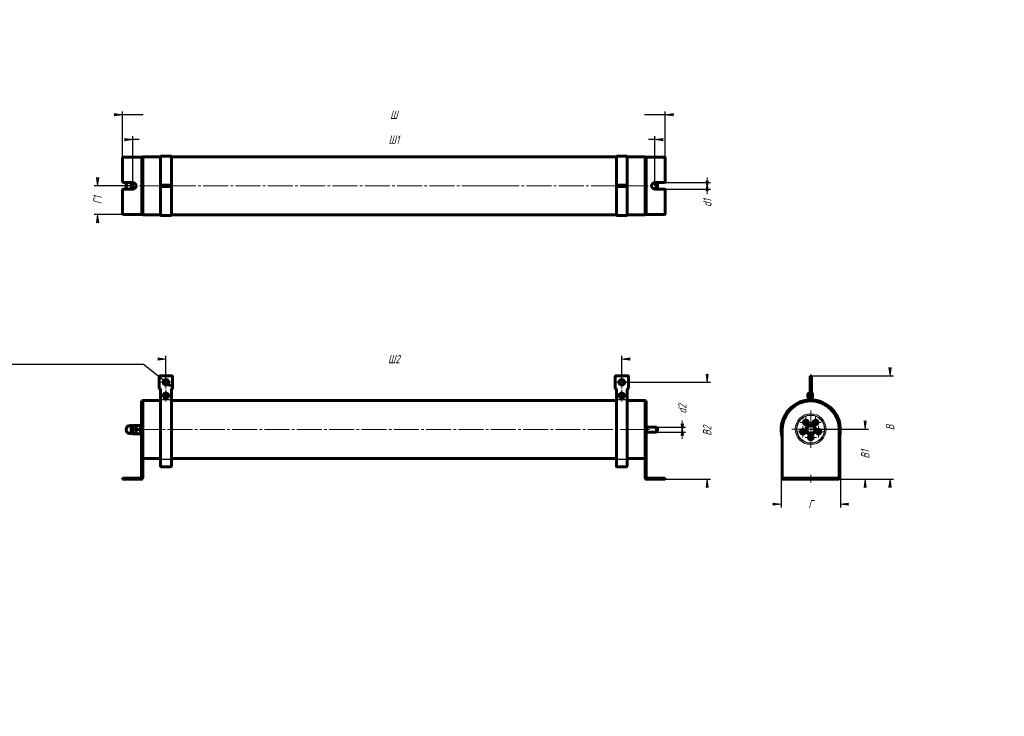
# Model space of a CAD drawing. Header units: millimetres. Extents: x 0 to 594, y 0 to 420.
import ezdxf

# ---------------------------------------------------------------- set-up
doc = ezdxf.new("R2010")
doc.units = ezdxf.units.MM
for name, pattern in [('K5LT_AXLED', [19.5, 15, -1.5, 1.5, -1.5]), ('K5LT_BASIC', [0]), ('K5LT_THIN', [0])]:
    doc.linetypes.add(name, pattern=pattern)
doc.layers.add('Системный слой', color=7, linetype='Continuous')
doc.styles.add('KDIMTEXTSTYLE', font='GOST_AU.SHX', dxfattribs={"width": 0.96, "oblique": 15, "height": 5})
doc.dimstyles.new('KDIMSTYLE (0.50)', dxfattribs={"dimtxt": 5, "dimasz": 1, "dimexe": 2, "dimexo": 0, "dimgap": 1, "dimtad": 1, "dimlfac": 2, "dimtxsty": 'KDIMTEXTSTYLE', "dimsah": 1, "dimcen": 0, "dimdle": 1, "dimadec": 0, "dimazin": 0, "dimtfac": 0.667, "dimtmove": 0, "dimatfit": 3, "dimfxl": 1, "dimtvp": 1, "dimtolj": 1, "dimtzin": 0, "dimarcsym": 0})

# ---------------------------------------------------------------- blocks, each defined once
blk = doc.blocks.new('U0')
at = {"layer": 'Системный слой', "color": 150, "linetype": 'K5LT_BASIC', "lineweight": 60, "true_color": 0x0080ff}
for p, q in [((67.74172010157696, 172.8744040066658), (67.74172010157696, 175.2494040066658)), ((67.74172010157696, 170.4994040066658), (67.74172010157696, 172.8744040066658))]:
    blk.add_line(p, q, dxfattribs=at)
blk = doc.blocks.new('U1')
at = {"layer": 'Системный слой', "color": 7, "linetype": 'K5LT_THIN', "lineweight": 18}
for p, q in [((66.61672010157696, 172.8744040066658), (66.61672010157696, 175.2494040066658)), ((66.61672010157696, 170.4994040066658), (66.61672010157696, 172.8744040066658))]:
    blk.add_line(p, q, dxfattribs=at)
blk = doc.blocks.new('U2')
at = {"layer": 'Системный слой', "color": 150, "linetype": 'K5LT_BASIC', "lineweight": 60, "true_color": 0x0080ff}
for p, q in [((377.241720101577, 172.8744040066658), (377.241720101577, 190.3744040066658)), ((377.241720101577, 169.9269474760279), (377.241720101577, 172.8744040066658))]:
    blk.add_line(p, q, dxfattribs=at)
blk = doc.blocks.new('U3')
at = {"layer": 'Системный слой', "color": 150, "linetype": 'K5LT_BASIC', "lineweight": 60, "true_color": 0x0080ff}
for p, q in [((84.99172010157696, 155.3744040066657), (74.24172010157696, 155.3744040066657)), ((359.991720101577, 155.3744040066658), (91.49172010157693, 155.3744040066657)), ((377.241720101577, 155.3744040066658), (366.491720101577, 155.3744040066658))]:
    blk.add_line(p, q, dxfattribs=at)
blk = doc.blocks.new('U4')
at = {"layer": 'Системный слой', "color": 150, "linetype": 'K5LT_BASIC', "lineweight": 60, "true_color": 0x0080ff}
for p, q in [((84.99172010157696, 190.3744040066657), (74.24172010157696, 190.3744040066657)), ((359.991720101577, 190.3744040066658), (91.49172010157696, 190.3744040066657)), ((377.241720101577, 190.3744040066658), (366.491720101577, 190.3744040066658))]:
    blk.add_line(p, q, dxfattribs=at)
blk = doc.blocks.new('U5')
at = {"layer": 'Системный слой', "color": 150, "linetype": 'K5LT_BASIC', "lineweight": 60, "true_color": 0x0080ff}
for p, q in [((74.24172010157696, 172.8744040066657), (74.24172010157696, 190.3744040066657)), ((74.24172010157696, 169.9269474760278), (74.24172010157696, 172.8744040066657))]:
    blk.add_line(p, q, dxfattribs=at)
blk = doc.blocks.new('KDIMARROW_02')
at = {"layer": 'Системный слой'}
blk.add_hatch(color=0, dxfattribs=at).paths.add_polyline_path([(4.5, -5.51091059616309e-16), (5, 0.6582624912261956), (0, 0), (5, -0.658262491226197)])
at = {"layer": 'Системный слой', "color": 0, "linetype": 'K5LT_THIN', "lineweight": 18}
for p, q in [((0, 0), (-1, 0)), ((5, 0.6582624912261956), (0, 0)), ((0, 0), (5, -0.658262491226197)), ((0, 0), (7, -8.572527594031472e-16)), ((4.5, -5.51091059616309e-16), (5, 0.6582624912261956)), ((5, -0.658262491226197), (4.5, -5.51091059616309e-16))]:
    blk.add_line(p, q, dxfattribs=at)
blk = doc.blocks.new('KDIMARROW_01')
at = {"layer": 'Системный слой'}
blk.add_hatch(color=0, dxfattribs=at).paths.add_polyline_path([(0, 0), (-5, 0.658262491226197), (-4.5, 5.51091059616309e-16), (-5, -0.6582624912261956)])
at = {"layer": 'Системный слой', "color": 0, "linetype": 'K5LT_THIN', "lineweight": 18}
for p, q in [((-4.5, 5.51091059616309e-16), (-5, 0.658262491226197)), ((-5, 0.658262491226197), (0, 0)), ((0, 0), (-5, -0.6582624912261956)), ((-5, -0.6582624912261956), (-4.5, 5.51091059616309e-16)), ((0, 0), (-1, 0))]:
    blk.add_line(p, q, dxfattribs=at)
blk = doc.blocks.new('U6')
at = {"layer": 'Системный слой', "color": 30, "linetype": 'K5LT_AXLED', "lineweight": 18, "true_color": 0xff8000}
for q in [(88.24172010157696, 205.0744040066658), (84.54172010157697, 201.3744040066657), (91.94172010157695, 201.3744040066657), (88.24172010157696, 197.6744040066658)]:
    blk.add_line((88.24172010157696, 201.3744040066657), q, dxfattribs=at)
blk = doc.blocks.new('U7')
at = {"layer": 'Системный слой', "color": 30, "linetype": 'K5LT_AXLED', "lineweight": 18, "true_color": 0xff8000}
for q in [(363.2417201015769, 205.0744040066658), (359.5417201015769, 201.3744040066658), (366.9417201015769, 201.3744040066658), (363.2417201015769, 197.6744040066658)]:
    blk.add_line((363.2417201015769, 201.3744040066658), q, dxfattribs=at)
blk = doc.blocks.new('U8')
at = {"layer": 'Системный слой', "color": 30, "linetype": 'K5LT_AXLED', "lineweight": 18, "true_color": 0xff8000}
for q in [(88.24172010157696, 196.9164214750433), (84.66672010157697, 193.3414214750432), (91.81672010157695, 193.3414214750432), (88.24172010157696, 189.7664214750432)]:
    blk.add_line((88.24172010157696, 193.3414214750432), q, dxfattribs=at)
blk = doc.blocks.new('U9')
at = {"layer": 'Системный слой', "color": 30, "linetype": 'K5LT_AXLED', "lineweight": 18, "true_color": 0xff8000}
for q in [(363.241720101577, 196.9164214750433), (359.666720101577, 193.3414214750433), (366.8167201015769, 193.3414214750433), (363.241720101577, 189.7664214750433)]:
    blk.add_line((363.241720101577, 193.3414214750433), q, dxfattribs=at)
blk = doc.blocks.new('U10')
at = {"layer": 'Системный слой', "color": 150, "linetype": 'K5LT_BASIC', "lineweight": 60, "true_color": 0x0080ff}
for start, end in [(0, 189.6963210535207), (350.3036789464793, 0)]:
    blk.add_arc((477.214408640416, 172.8744040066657), 17.5, start, end, dxfattribs=at)
blk = doc.blocks.new('U11')
at = {"layer": 'Системный слой', "color": 150, "linetype": 'K5LT_BASIC', "lineweight": 60, "true_color": 0x0080ff}
for p, q in [((478.2394086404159, 193.3414214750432), (478.2394086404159, 194.2664214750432)), ((478.2394086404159, 192.4164214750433), (478.2394086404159, 193.3414214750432))]:
    blk.add_line(p, q, dxfattribs=at)
blk = doc.blocks.new('U12')
at = {"layer": 'Системный слой', "color": 150, "linetype": 'K5LT_BASIC', "lineweight": 60, "true_color": 0x0080ff}
for p, q in [((475.5644086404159, 193.3414214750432), (475.5644086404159, 194.0914214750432)), ((475.5644086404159, 192.5914214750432), (475.5644086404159, 193.3414214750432))]:
    blk.add_line(p, q, dxfattribs=at)
blk = doc.blocks.new('U13')
at = {"layer": 'Системный слой', "color": 150, "linetype": 'K5LT_BASIC', "lineweight": 60, "true_color": 0x0080ff}
for p, q in [((475.5644086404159, 193.176107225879), (475.5644086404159, 194.0359764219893)), ((475.5644086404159, 192.6365376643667), (475.5644086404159, 193.176107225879))]:
    blk.add_line(p, q, dxfattribs=at)
blk = doc.blocks.new('U14')
at = {"layer": 'Системный слой', "color": 30, "linetype": 'K5LT_AXLED', "lineweight": 18, "true_color": 0xff8000}
for q in [(472.4591260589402, 175.004319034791), (469.0341260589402, 171.579319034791), (475.8841260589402, 171.579319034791), (472.4591260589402, 168.154319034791)]:
    blk.add_line((472.4591260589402, 171.579319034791), q, dxfattribs=at)
blk = doc.blocks.new('U15')
at = {"layer": 'Системный слой', "color": 30, "linetype": 'K5LT_AXLED', "lineweight": 18, "true_color": 0xff8000}
for q in [(477.214408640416, 184.4442955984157), (465.894517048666, 173.1244040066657), (488.5343002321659, 173.1244040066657), (477.214408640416, 161.8045124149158)]:
    blk.add_line((477.214408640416, 173.1244040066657), q, dxfattribs=at)
blk = doc.blocks.new('U16')
at = {"layer": 'Системный слой', "color": 30, "linetype": 'K5LT_AXLED', "lineweight": 18, "true_color": 0xff8000}
for q in [(480.1533349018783, 180.5944889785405), (476.7283349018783, 177.1694889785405), (483.5783349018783, 177.1694889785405), (480.1533349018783, 173.7444889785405)]:
    blk.add_line((480.1533349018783, 177.1694889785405), q, dxfattribs=at)
blk = doc.blocks.new('U17')
at = {"layer": 'Системный слой', "color": 30, "linetype": 'K5LT_AXLED', "lineweight": 18, "true_color": 0xff8000}
for q in [(481.9696912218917, 175.004319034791), (478.5446912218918, 171.579319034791), (485.3946912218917, 171.579319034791), (481.9696912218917, 168.154319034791)]:
    blk.add_line((481.9696912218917, 171.579319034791), q, dxfattribs=at)
blk = doc.blocks.new('U18')
at = {"layer": 'Системный слой', "color": 30, "linetype": 'K5LT_AXLED', "lineweight": 18, "true_color": 0xff8000}
for q in [(474.2754823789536, 180.5944889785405), (470.8504823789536, 177.1694889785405), (477.7004823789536, 177.1694889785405), (474.2754823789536, 173.7444889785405)]:
    blk.add_line((474.2754823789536, 177.1694889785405), q, dxfattribs=at)
blk = doc.blocks.new('U19')
at = {"layer": 'Системный слой', "color": 30, "linetype": 'K5LT_AXLED', "lineweight": 18, "true_color": 0xff8000}
for q in [(473.789408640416, 168.1244040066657), (477.214408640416, 171.5494040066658), (480.639408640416, 168.1244040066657), (477.214408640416, 164.6994040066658)]:
    blk.add_line((477.214408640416, 168.1244040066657), q, dxfattribs=at)
blk = doc.blocks.new('U20')
at = {"layer": 'Системный слой', "color": 150, "linetype": 'K5LT_BASIC', "lineweight": 60, "true_color": 0x0080ff}
for p, q in [((67.99962395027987, 321.8167741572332), (68.0435182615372, 321.6289287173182)), ((68.0435182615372, 321.6289287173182), (68.11537985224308, 321.4432325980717)), ((68.11537985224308, 321.4432325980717), (68.2103849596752, 321.2601498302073))]:
    blk.add_line(p, q, dxfattribs=at)
blk = doc.blocks.new('U21')
at = {"layer": 'Системный слой', "color": 150, "linetype": 'K5LT_BASIC', "lineweight": 60, "true_color": 0x0080ff}
for p, q in [((68.04351806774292, 318.0046192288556), (67.99962395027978, 317.8167741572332)), ((68.11538083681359, 318.190312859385), (68.04351806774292, 318.0046192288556)), ((68.2103849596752, 318.3733984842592), (68.11538083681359, 318.190312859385))]:
    blk.add_line(p, q, dxfattribs=at)
blk = doc.blocks.new('U22')
at = {"layer": 'Системный слой', "color": 150, "linetype": 'K5LT_BASIC', "lineweight": 60, "true_color": 0x0080ff}
for p, q in [((69.97743619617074, 320.222778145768), (69.83716661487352, 321.022821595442)), ((69.8371666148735, 318.6107267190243), (69.97743563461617, 319.4107690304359)), ((69.97743563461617, 319.4107690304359), (69.97743619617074, 320.222778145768))]:
    blk.add_line(p, q, dxfattribs=at)
blk = doc.blocks.new('U23')
at = {"layer": 'Системный слой', "color": 150, "linetype": 'K5LT_BASIC', "lineweight": 60, "true_color": 0x0080ff}
for p, q in [((84.99172010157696, 302.3167741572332), (74.24172010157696, 302.3167741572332)), ((359.991720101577, 302.3167741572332), (91.49172010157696, 302.3167741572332)), ((377.241720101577, 302.3167741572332), (366.491720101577, 302.3167741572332))]:
    blk.add_line(p, q, dxfattribs=at)
blk = doc.blocks.new('U24')
at = {"layer": 'Системный слой', "color": 150, "linetype": 'K5LT_BASIC', "lineweight": 60, "true_color": 0x0080ff}
for p, q in [((84.99172010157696, 337.3167741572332), (74.24172010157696, 337.3167741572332)), ((359.991720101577, 337.3167741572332), (91.49172010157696, 337.3167741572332)), ((377.241720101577, 337.3167741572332), (366.491720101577, 337.3167741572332))]:
    blk.add_line(p, q, dxfattribs=at)

msp = doc.modelspace()

# ---------------------------------------------------------------- linework, layer by layer
at = {"layer": 'Системный слой', "color": 150, "linetype": 'K5LT_BASIC', "lineweight": 60, "true_color": 0x0080ff}
for p, q in [((61.99172010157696, 322.3167741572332), (61.99172010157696, 336.5667741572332)), ((62.49172010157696, 337.0667741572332), (72.99172010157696, 337.0667741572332)), ((72.99172010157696, 337.0667741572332), (74.24172010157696, 337.0667741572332)), ((74.24172010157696, 302.3167741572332), (74.24172010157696, 337.3167741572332)), ((74.24172010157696, 337.0667741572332), (74.24172010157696, 302.5667741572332)), ((84.99172010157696, 337.6917741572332), (91.49172010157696, 337.6917741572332)), ((84.99172010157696, 337.6917741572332), (84.99172010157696, 320.433153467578)), ((91.49172010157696, 337.6917741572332), (91.49172010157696, 320.433153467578)), ((359.991720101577, 337.6917741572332), (366.491720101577, 337.6917741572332)), ((359.991720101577, 337.6917741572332), (359.991720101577, 320.433153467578)), ((366.491720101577, 337.6917741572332), (366.491720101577, 320.433153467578)), ((377.241720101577, 302.3167741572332), (377.241720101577, 337.3167741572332)), ((377.241720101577, 337.0667741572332), (378.491720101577, 337.0667741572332)), ((377.241720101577, 302.5667741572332), (377.241720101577, 337.0667741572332)), ((378.491720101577, 337.0667741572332), (388.991720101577, 337.0667741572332)), ((389.491720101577, 336.5667741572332), (389.491720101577, 322.3167741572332)), ((62.49172010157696, 321.8167741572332), (68.24172010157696, 321.8167741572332)), ((67.74172010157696, 317.8167741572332), (67.74172010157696, 321.8167741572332)), ((68.2103849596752, 321.2601498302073), (69.62615741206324, 321.2601498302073)), ((381.9188444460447, 321.3167741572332), (384.241720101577, 321.3167741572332)), ((383.241720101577, 321.8167741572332), (388.991720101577, 321.8167741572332)), ((384.241720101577, 321.3167741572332), (384.241720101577, 318.3167741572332)), ((384.241720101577, 321.3167741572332), (384.741720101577, 320.8167741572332)), ((384.741720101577, 320.8167741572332), (384.741720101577, 318.8167741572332)), ((61.99172010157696, 303.0667741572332), (61.99172010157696, 317.3167741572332)), ((68.24172010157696, 317.8167741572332), (62.49172010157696, 317.8167741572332)), ((68.2103849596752, 318.3733984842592), (69.62615741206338, 318.3733984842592)), ((84.99172010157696, 320.433153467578), (84.99172010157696, 320.1917741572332)), ((84.99172010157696, 319.8167741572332), (84.99172010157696, 320.1917741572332)), ((84.99172010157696, 320.1917741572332), (85.49172010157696, 320.1917741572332)), ((84.99172010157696, 319.8167741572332), (85.49172010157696, 319.8167741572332)), ((84.99172010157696, 319.4417741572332), (84.99172010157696, 319.8167741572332)), ((85.49172010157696, 319.8167741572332), (84.99172010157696, 319.8167741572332)), ((84.99172010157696, 319.4417741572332), (84.99172010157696, 319.2003948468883)), ((85.49172010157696, 319.4417741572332), (84.99172010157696, 319.4417741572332)), ((84.99172010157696, 319.2003948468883), (84.99172010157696, 301.9417741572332)), ((90.99172010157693, 320.1917741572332), (85.49172010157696, 320.1917741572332)), ((85.49172010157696, 319.8167741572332), (90.99172010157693, 319.8167741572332)), ((90.99172010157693, 319.8167741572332), (85.49172010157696, 319.8167741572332)), ((85.49172010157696, 319.4417741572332), (90.99172010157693, 319.4417741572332)), ((90.99172010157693, 320.1917741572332), (91.49172010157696, 320.1917741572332)), ((90.99172010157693, 319.8167741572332), (91.49172010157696, 319.8167741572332)), ((91.49172010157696, 319.8167741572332), (90.99172010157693, 319.8167741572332)), ((91.49172010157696, 319.4417741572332), (90.99172010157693, 319.4417741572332)), ((91.49172010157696, 320.433153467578), (91.49172010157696, 320.1917741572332)), ((91.49172010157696, 320.1917741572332), (91.49172010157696, 319.8167741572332)), ((91.49172010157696, 319.8167741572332), (91.49172010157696, 319.4417741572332)), ((91.49172010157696, 319.4417741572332), (91.49172010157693, 319.2003948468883)), ((91.49172010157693, 319.2003948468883), (91.49172010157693, 301.9417741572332)), ((359.991720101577, 320.433153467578), (359.991720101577, 320.1917741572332)), ((359.9917201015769, 319.8167741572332), (359.9917201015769, 320.1917741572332)), ((359.9917201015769, 320.1917741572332), (360.4917201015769, 320.1917741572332)), ((359.9917201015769, 319.8167741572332), (360.4917201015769, 319.8167741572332)), ((359.9917201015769, 319.4417741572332), (359.9917201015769, 319.8167741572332)), ((360.4917201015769, 319.8167741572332), (359.9917201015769, 319.8167741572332)), ((359.991720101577, 319.4417741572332), (359.991720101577, 319.2003948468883)), ((360.4917201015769, 319.4417741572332), (359.9917201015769, 319.4417741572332)), ((359.991720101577, 319.2003948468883), (359.991720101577, 301.9417741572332)), ((365.9917201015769, 320.1917741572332), (360.4917201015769, 320.1917741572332)), ((360.4917201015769, 319.8167741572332), (365.9917201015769, 319.8167741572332)), ((365.9917201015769, 319.8167741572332), (360.4917201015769, 319.8167741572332)), ((360.4917201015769, 319.4417741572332), (365.9917201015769, 319.4417741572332)), ((365.9917201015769, 320.1917741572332), (366.4917201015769, 320.1917741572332)), ((365.9917201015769, 319.8167741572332), (366.4917201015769, 319.8167741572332)), ((366.4917201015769, 319.8167741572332), (365.9917201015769, 319.8167741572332)), ((366.4917201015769, 319.4417741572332), (365.9917201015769, 319.4417741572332)), ((366.491720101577, 320.433153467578), (366.491720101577, 320.1917741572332)), ((366.4917201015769, 320.1917741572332), (366.4917201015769, 319.8167741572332)), ((366.4917201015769, 319.8167741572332), (366.4917201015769, 319.4417741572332)), ((366.491720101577, 319.4417741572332), (366.4917201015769, 319.2003948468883)), ((366.4917201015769, 319.2003948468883), (366.4917201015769, 301.9417741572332)), ((381.9188444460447, 318.3167741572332), (384.241720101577, 318.3167741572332)), ((388.991720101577, 317.8167741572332), (383.241720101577, 317.8167741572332)), ((384.241720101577, 318.3167741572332), (384.741720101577, 318.8167741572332)), ((389.491720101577, 317.3167741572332), (389.491720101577, 303.0667741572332)), ((72.99172010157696, 302.5667741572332), (62.49172010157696, 302.5667741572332)), ((74.24172010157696, 302.5667741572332), (72.99172010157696, 302.5667741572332)), ((84.99172010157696, 301.9417741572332), (91.49172010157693, 301.9417741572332)), ((359.991720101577, 301.9417741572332), (366.4917201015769, 301.9417741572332)), ((378.491720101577, 302.5667741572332), (377.241720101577, 302.5667741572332)), ((388.991720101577, 302.5667741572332), (378.491720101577, 302.5667741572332)), ((84.24172010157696, 197.8744040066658), (84.24172010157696, 204.8744040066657)), ((84.74172010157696, 205.3744040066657), (91.74172010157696, 205.3744040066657)), ((92.24172010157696, 204.8744040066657), (92.24172010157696, 197.8744040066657)), ((359.2417201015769, 197.8744040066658), (359.2417201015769, 204.8744040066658)), ((359.7417201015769, 205.3744040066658), (366.7417201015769, 205.3744040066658)), ((367.2417201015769, 204.8744040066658), (367.2417201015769, 197.8744040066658)), ((476.839408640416, 205.3744040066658), (477.214408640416, 205.3744040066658)), ((476.839408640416, 204.8744040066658), (476.839408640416, 205.3744040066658)), ((476.839408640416, 204.8744040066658), (476.839408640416, 197.8744040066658)), ((477.214408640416, 205.3744040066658), (477.214408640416, 204.8744040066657)), ((477.214408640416, 204.8744040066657), (477.214408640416, 205.3744040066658)), ((477.589408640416, 205.3744040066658), (477.214408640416, 205.3744040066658)), ((477.214408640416, 204.8744040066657), (477.214408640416, 197.8744040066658)), ((477.214408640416, 197.8744040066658), (477.214408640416, 204.8744040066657)), ((477.589408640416, 205.3744040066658), (477.589408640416, 204.8744040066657)), ((477.589408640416, 197.8744040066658), (477.589408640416, 204.8744040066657)), ((84.99172010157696, 196.9061581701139), (84.99172010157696, 190.9886249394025)), ((91.49172010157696, 190.9886249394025), (91.49172010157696, 196.9061581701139)), ((359.991720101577, 196.906158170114), (359.991720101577, 190.9886249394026)), ((366.491720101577, 190.9886249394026), (366.491720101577, 196.9061581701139)), ((476.839408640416, 197.3902810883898), (476.839408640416, 197.8744040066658)), ((476.839408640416, 196.9061581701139), (476.839408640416, 197.3902810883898)), ((476.839408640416, 190.9886249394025), (476.839408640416, 196.9061581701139)), ((477.214408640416, 197.3902810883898), (477.214408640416, 197.8744040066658)), ((477.214408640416, 197.8744040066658), (477.214408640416, 197.3902810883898)), ((477.214408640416, 196.9061581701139), (477.214408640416, 197.3902810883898)), ((477.214408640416, 197.3902810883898), (477.214408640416, 196.9061581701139)), ((477.214408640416, 190.9886249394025), (477.214408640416, 196.9061581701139)), ((477.214408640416, 196.9061581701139), (477.214408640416, 190.9886249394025)), ((477.589408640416, 197.8744040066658), (477.589408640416, 197.3902810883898)), ((477.589408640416, 197.3902810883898), (477.589408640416, 196.9061581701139)), ((477.589408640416, 196.9061581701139), (477.589408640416, 190.9886249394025)), ((74.24172010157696, 190.1244040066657), (73.49172010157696, 190.1244040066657)), ((73.49172010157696, 172.8744040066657), (73.49172010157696, 190.1244040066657)), ((84.99172010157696, 190.9886249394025), (84.99172010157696, 190.7387736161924)), ((84.99172010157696, 190.7387736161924), (84.99172010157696, 155.0100343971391)), ((91.49172010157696, 190.9886249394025), (91.49172010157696, 190.7387736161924)), ((91.49172010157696, 190.7387736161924), (91.49172010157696, 155.0100343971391)), ((359.991720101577, 190.9886249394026), (359.991720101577, 190.7387736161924)), ((359.991720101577, 190.7387736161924), (359.991720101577, 155.0100343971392)), ((366.491720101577, 190.9886249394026), (366.491720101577, 190.7387736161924)), ((366.491720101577, 190.7387736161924), (366.491720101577, 155.0100343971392)), ((377.241720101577, 190.1244040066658), (377.991720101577, 190.1244040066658)), ((377.991720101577, 190.1244040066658), (377.991720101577, 172.8744040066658)), ((67.74172010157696, 175.2494040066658), (66.61672010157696, 175.2494040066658)), ((67.74172010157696, 174.9494040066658), (67.98709396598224, 175.3744040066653)), ((67.98709396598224, 175.3744040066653), (68.2103849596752, 175.3744040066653)), ((68.2103849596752, 175.3744040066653), (69.77305524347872, 175.3744040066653)), ((68.2103849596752, 172.8744040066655), (69.77305524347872, 172.8744040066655)), ((69.77305524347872, 175.3744040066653), (69.99634623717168, 175.3744040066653)), ((69.99634623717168, 175.3744040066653), (70.24172010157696, 174.9494040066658)), ((70.24172010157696, 175.3744040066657), (70.4650110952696, 175.3744040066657)), ((70.24172010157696, 175.3744040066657), (70.24172010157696, 174.1244040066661)), ((70.24172010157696, 174.1244040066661), (70.24172010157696, 171.6244040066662)), ((72.61842910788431, 175.3744040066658), (70.4650110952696, 175.3744040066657)), ((72.61842910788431, 172.8744040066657), (70.4650110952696, 172.8744040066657)), ((72.61842910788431, 175.3744040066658), (72.84172010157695, 175.3744040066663)), ((72.84172010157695, 175.3744040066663), (72.84172010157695, 174.1244040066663)), ((73.44172010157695, 175.1994040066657), (72.84172010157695, 175.1994040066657)), ((72.84172010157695, 174.1244040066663), (72.84172010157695, 171.6244040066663)), ((73.44172010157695, 170.5494040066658), (73.44172010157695, 175.1994040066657)), ((73.49172010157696, 144.1244040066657), (73.49172010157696, 172.8744040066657)), ((377.991720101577, 174.3744040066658), (384.241720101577, 174.3744040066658)), ((377.991720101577, 172.8744040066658), (377.991720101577, 144.1244040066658)), ((378.241720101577, 174.3744040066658), (378.241720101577, 171.3744040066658)), ((384.241720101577, 174.3744040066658), (384.241720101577, 171.3744040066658)), ((384.241720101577, 174.3744040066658), (384.741720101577, 173.8744040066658)), ((384.741720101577, 173.8744040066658), (384.741720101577, 171.8744040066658)), ((459.964408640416, 172.8744040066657), (459.964408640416, 144.1244040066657)), ((474.3276572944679, 172.8744040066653), (475.771032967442, 175.3744040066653)), ((475.771032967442, 170.3744040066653), (474.3276572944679, 172.8744040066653)), ((475.771032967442, 175.3744040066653), (478.6577843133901, 175.3744040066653)), ((478.6577843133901, 175.3744040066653), (480.1011599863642, 172.8744040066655)), ((480.1011599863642, 172.8744040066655), (478.6577843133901, 170.3744040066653)), ((494.464408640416, 144.1244040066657), (494.464408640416, 172.8744040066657)), ((67.74172010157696, 170.4994040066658), (66.61672010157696, 170.4994040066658)), ((67.74172010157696, 170.7994040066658), (67.98709396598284, 170.3744040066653)), ((68.2103849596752, 170.3744040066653), (67.98709396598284, 170.3744040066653)), ((68.2103849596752, 170.3744040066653), (69.77305524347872, 170.3744040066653)), ((69.99634623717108, 170.3744040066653), (69.77305524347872, 170.3744040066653)), ((69.99634623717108, 170.3744040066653), (70.24172010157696, 170.7994040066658)), ((70.24172010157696, 171.6244040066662), (70.24172010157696, 170.3744040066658)), ((70.4650110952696, 170.3744040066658), (70.24172010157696, 170.3744040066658)), ((72.61842910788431, 170.3744040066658), (70.4650110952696, 170.3744040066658)), ((72.84172010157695, 170.3744040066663), (72.61842910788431, 170.3744040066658)), ((72.84172010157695, 171.6244040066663), (72.84172010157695, 170.3744040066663)), ((73.44172010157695, 170.5494040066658), (72.84172010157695, 170.5494040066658)), ((74.24172010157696, 144.1244040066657), (74.24172010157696, 169.9269474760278)), ((377.241720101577, 169.9269474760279), (377.241720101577, 144.1244040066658)), ((377.991720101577, 171.3744040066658), (384.241720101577, 171.3744040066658)), ((384.241720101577, 171.3744040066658), (384.741720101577, 171.8744040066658)), ((478.6577843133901, 170.3744040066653), (475.771032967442, 170.3744040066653)), ((84.99172010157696, 155.0100343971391), (84.99172010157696, 154.7601830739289)), ((84.99172010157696, 154.7601830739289), (84.99172010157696, 150.8744040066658)), ((91.49172010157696, 155.0100343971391), (91.49172010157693, 154.7601830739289)), ((91.49172010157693, 150.8744040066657), (91.49172010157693, 154.7601830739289)), ((359.991720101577, 155.0100343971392), (359.991720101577, 154.760183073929)), ((359.991720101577, 154.760183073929), (359.991720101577, 150.8744040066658)), ((366.491720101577, 155.0100343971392), (366.4917201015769, 154.760183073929)), ((366.4917201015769, 150.8744040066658), (366.4917201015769, 154.760183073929)), ((90.99172010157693, 150.3744040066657), (85.49172010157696, 150.3744040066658)), ((365.9917201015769, 150.3744040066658), (360.491720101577, 150.3744040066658)), ((61.99172010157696, 142.8744040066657), (61.99172010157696, 143.6244040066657)), ((61.99172010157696, 143.6244040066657), (62.49172010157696, 143.6244040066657)), ((62.49172010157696, 142.8744040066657), (61.99172010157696, 142.8744040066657)), ((62.49172010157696, 143.6244040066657), (72.99172010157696, 143.6244040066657)), ((62.49172010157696, 142.8744040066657), (72.99172010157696, 142.8744040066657)), ((378.491720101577, 143.6244040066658), (388.991720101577, 143.6244040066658)), ((378.491720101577, 142.8744040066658), (388.991720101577, 142.8744040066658)), ((388.991720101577, 143.6244040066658), (389.491720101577, 143.6244040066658)), ((389.491720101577, 142.8744040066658), (388.991720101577, 142.8744040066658)), ((389.491720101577, 142.8744040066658), (389.491720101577, 143.6244040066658)), ((459.964408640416, 144.1244040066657), (459.964408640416, 143.6244040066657)), ((459.964408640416, 143.6244040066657), (460.464408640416, 143.6244040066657)), ((459.964408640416, 142.8744040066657), (459.964408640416, 143.6244040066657)), ((460.464408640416, 142.8744040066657), (459.964408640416, 142.8744040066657)), ((460.464408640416, 143.6244040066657), (474.714408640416, 143.6244040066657)), ((460.464408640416, 142.8744040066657), (474.714408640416, 142.8744040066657)), ((474.714408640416, 143.6244040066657), (475.214408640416, 143.6244040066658)), ((475.214408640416, 142.8744040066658), (474.714408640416, 142.8744040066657)), ((479.214408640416, 143.6244040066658), (475.214408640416, 143.6244040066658)), ((475.214408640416, 143.6244040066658), (475.214408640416, 142.8744040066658)), ((479.214408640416, 142.8744040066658), (475.214408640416, 142.8744040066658)), ((479.214408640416, 142.8744040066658), (479.214408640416, 143.6244040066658)), ((479.214408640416, 143.6244040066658), (479.714408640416, 143.6244040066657)), ((479.714408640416, 142.8744040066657), (479.214408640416, 142.8744040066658)), ((479.714408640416, 143.6244040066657), (493.964408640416, 143.6244040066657)), ((479.714408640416, 142.8744040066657), (493.964408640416, 142.8744040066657)), ((493.964408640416, 143.6244040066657), (494.464408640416, 143.6244040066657)), ((494.464408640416, 142.8744040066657), (493.964408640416, 142.8744040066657)), ((494.464408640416, 143.6244040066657), (494.464408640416, 144.1244040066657)), ((494.464408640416, 142.8744040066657), (494.464408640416, 143.6244040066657))]:
    msp.add_line(p, q, dxfattribs=at)
at = {"layer": 'Системный слой', "color": 7, "linetype": 'K5LT_THIN', "lineweight": 18}
for p, q in [((72.99172010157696, 302.5667741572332), (72.99172010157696, 337.0667741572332)), ((378.491720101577, 337.0667741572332), (378.491720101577, 302.5667741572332)), ((66.61672010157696, 317.8167741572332), (66.61672010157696, 321.8167741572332)), ((381.6641724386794, 321.0461412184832), (384.241720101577, 321.0461412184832)), ((384.241720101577, 321.0461412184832), (384.5123530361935, 321.0461412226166)), ((91.49172010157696, 320.433153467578), (84.99172010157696, 320.433153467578)), ((91.49172010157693, 319.2003948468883), (84.99172010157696, 319.2003948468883)), ((85.49172010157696, 319.8167741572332), (85.49172010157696, 320.1917741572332)), ((85.49172010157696, 319.4417741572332), (85.49172010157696, 319.8167741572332)), ((90.99172010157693, 320.1917741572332), (90.99172010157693, 319.8167741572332)), ((90.99172010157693, 319.8167741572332), (90.99172010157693, 319.4417741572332)), ((366.491720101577, 320.433153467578), (359.991720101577, 320.433153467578)), ((366.4917201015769, 319.2003948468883), (359.991720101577, 319.2003948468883)), ((360.4917201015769, 319.8167741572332), (360.4917201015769, 320.1917741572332)), ((360.4917201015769, 319.4417741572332), (360.4917201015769, 319.8167741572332)), ((365.9917201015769, 320.1917741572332), (365.9917201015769, 319.8167741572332)), ((365.9917201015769, 319.8167741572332), (365.9917201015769, 319.4417741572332)), ((381.6641724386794, 318.5874070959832), (384.241720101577, 318.5874070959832)), ((384.241720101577, 318.5874070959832), (384.5123530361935, 318.5874070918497)), ((476.839408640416, 204.8744040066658), (477.214408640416, 204.8744040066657)), ((477.589408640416, 204.8744040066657), (477.214408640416, 204.8744040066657)), ((477.214408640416, 197.8744040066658), (476.839408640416, 197.8744040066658)), ((477.214408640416, 197.3902810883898), (476.839408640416, 197.3902810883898)), ((477.214408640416, 196.9061581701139), (476.839408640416, 196.9061581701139)), ((477.589408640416, 197.8744040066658), (477.214408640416, 197.8744040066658)), ((477.214408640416, 197.3902810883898), (477.589408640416, 197.3902810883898)), ((477.214408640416, 196.9061581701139), (477.589408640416, 196.9061581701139)), ((91.49172010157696, 190.9886249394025), (84.99172010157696, 190.9886249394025)), ((91.49172010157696, 190.7387736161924), (84.99172010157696, 190.7387736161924)), ((366.491720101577, 190.9886249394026), (359.991720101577, 190.9886249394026)), ((366.491720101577, 190.7387736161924), (359.991720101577, 190.7387736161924)), ((476.6109603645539, 190.3639966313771), (476.5980293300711, 190.7387736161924)), ((477.214408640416, 190.9886249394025), (476.839408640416, 190.9886249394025)), ((477.589408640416, 190.9886249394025), (477.214408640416, 190.9886249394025)), ((477.8178569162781, 190.3639966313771), (477.8307879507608, 190.7387736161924)), ((74.24172010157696, 172.8744040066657), (73.49172010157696, 172.8744040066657)), ((377.241720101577, 172.8744040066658), (377.991720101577, 172.8744040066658)), ((378.241720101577, 174.1037710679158), (384.241720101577, 174.1037710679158)), ((384.241720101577, 174.1037710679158), (384.512353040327, 174.1037710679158)), ((378.241720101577, 171.6450369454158), (384.241720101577, 171.6450369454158)), ((384.241720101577, 171.6450369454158), (384.5123530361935, 171.6450369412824)), ((91.49172010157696, 155.0100343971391), (84.99172010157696, 155.0100343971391)), ((91.49172010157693, 154.7601830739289), (84.99172010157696, 154.7601830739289)), ((366.491720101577, 155.0100343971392), (359.991720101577, 155.0100343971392)), ((366.4917201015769, 154.760183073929), (359.991720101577, 154.760183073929)), ((62.49172010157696, 142.8744040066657), (62.49172010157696, 143.6244040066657)), ((72.99172010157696, 142.8744040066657), (72.99172010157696, 143.6244040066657)), ((73.49172010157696, 144.1244040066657), (74.24172010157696, 144.1244040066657)), ((377.241720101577, 144.1244040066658), (377.991720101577, 144.1244040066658)), ((378.491720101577, 142.8744040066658), (378.491720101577, 143.6244040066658)), ((388.991720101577, 142.8744040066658), (388.991720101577, 143.6244040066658)), ((459.964408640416, 144.1244040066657), (494.464408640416, 144.1244040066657)), ((460.464408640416, 142.8744040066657), (460.464408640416, 143.6244040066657)), ((474.714408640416, 143.6244040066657), (474.714408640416, 142.8744040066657)), ((479.714408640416, 142.8744040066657), (479.714408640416, 143.6244040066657)), ((493.964408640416, 142.8744040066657), (493.964408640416, 143.6244040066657))]:
    msp.add_line(p, q, dxfattribs=at)
at = {"layer": 'Системный слой', "color": 30, "linetype": 'K5LT_AXLED', "lineweight": 18, "true_color": 0xff8000}
for p, q in [((379.241720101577, 319.8167741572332), (72.24172010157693, 319.8167741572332)), ((274.8917070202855, 319.8167741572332), (287.8917070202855, 319.8167741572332)), ((74.24172010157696, 172.8744040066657), (71.49172010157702, 172.8744040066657)), ((377.241720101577, 172.8744040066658), (74.24172010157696, 172.8744040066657)), ((377.241720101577, 172.8744040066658), (379.991720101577, 172.8744040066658)), ((477.214408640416, 140.8744040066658), (477.214408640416, 145.6244040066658))]:
    msp.add_line(p, q, dxfattribs=at)
at = {"layer": 'Системный слой', "color": 150, "linetype": 'K5LT_BASIC', "lineweight": 60, "true_color": 0x0080ff}
for centre, radius in [((88.24172010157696, 201.3744040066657), 1.7), ((363.2417201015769, 201.3744040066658), 1.7), ((88.24172010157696, 193.3414214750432), 1.575), ((88.24172010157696, 193.3414214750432), 0.5375), ((363.241720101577, 193.3414214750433), 1.574999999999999), ((363.241720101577, 193.3414214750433), 0.5374999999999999), ((474.2754823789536, 177.1694889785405), 1.425), ((480.1533349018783, 177.1694889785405), 1.425), ((472.4591260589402, 171.579319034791), 1.425), ((477.214408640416, 172.8744040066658), 3), ((477.214408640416, 172.8744040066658), 2.375000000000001), ((481.9696912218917, 171.579319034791), 1.425), ((477.214408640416, 168.1244040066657), 1.425)]:
    msp.add_circle(centre, radius, dxfattribs=at)
at = {"layer": 'Системный слой', "color": 7, "linetype": 'K5LT_THIN', "lineweight": 18}
for centre, radius in [((88.24172010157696, 193.3414214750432), 0.9249999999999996), ((363.241720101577, 193.3414214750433), 0.9249999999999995), ((477.214408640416, 173.1244040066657), 9.319891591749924), ((477.214408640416, 173.1244040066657), 8.553239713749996), ((477.214408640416, 173.1244040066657), 8.313661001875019)]:
    msp.add_circle(centre, radius, dxfattribs=at)
at = {"layer": 'Системный слой', "color": 150, "linetype": 'K5LT_BASIC', "lineweight": 60, "true_color": 0x0080ff}
for centre, radius, start, end in [((62.49172010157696, 336.5667741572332), 0.5000000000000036, 90, 180), ((388.991720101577, 336.5667741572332), 0.5, 0, 90), ((62.49172010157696, 322.3167741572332), 0.5, 180, 269.9999999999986), ((66.61672010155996, 319.8167741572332), 2.374999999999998, 122.6368975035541, 180), ((68.24172010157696, 319.8167741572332), 2, 270, 90), ((383.241720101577, 319.8167741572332), 2, 90, 270), ((388.991720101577, 322.3167741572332), 0.5000000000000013, 270, 0), ((62.49172010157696, 317.3167741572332), 0.5000000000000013, 90, 180.0000000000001), ((66.61672010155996, 319.8167741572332), 2.374999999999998, 180, 237.3631024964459), ((388.991720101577, 317.3167741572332), 0.5, 0, 89.99999999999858), ((62.49172010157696, 303.0667741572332), 0.5, 180, 270), ((388.991720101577, 303.0667741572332), 0.5000000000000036, 270, 0), ((84.74172010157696, 204.8744040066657), 0.4999999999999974, 90, 180.0000000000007), ((91.74172010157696, 204.8744040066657), 0.4999999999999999, 0, 90.00000000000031), ((359.7417201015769, 204.8744040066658), 0.4999999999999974, 90, 180.0000000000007), ((366.7417201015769, 204.8744040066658), 0.4999999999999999, 0, 90.00000000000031), ((84.74172010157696, 197.8744040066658), 0.4999999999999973, 180, 255.5224878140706), ((84.49172010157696, 196.9061581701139), 0.5000000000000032, 0, 75.52248781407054), ((91.99172010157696, 196.9061581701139), 0.4999999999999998, 104.4775121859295, 180), ((91.74172010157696, 197.8744040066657), 0.5000000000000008, 284.4775121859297, 0), ((359.7417201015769, 197.8744040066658), 0.4999999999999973, 180, 255.5224878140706), ((359.4917201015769, 196.906158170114), 0.5000000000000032, 0, 75.52248781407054), ((366.9917201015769, 196.9061581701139), 0.4999999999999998, 104.4775121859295, 180), ((366.7417201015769, 197.8744040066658), 0.5000000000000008, 284.4775121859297, 0), ((477.214408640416, 172.8744040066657), 17.875, 91.97610828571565, 195.1959631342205), ((477.214408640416, 172.8744040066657), 17.25, 0, 180), ((476.201908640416, 194.0914214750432), 0.6375000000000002, 0, 179.9999999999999), ((476.201908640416, 192.5914214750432), 0.6375000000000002, 180, 0), ((476.589408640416, 190.9886249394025), 0.25, 271.9761082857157, 0), ((476.589408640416, 190.9886249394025), 0.625, 271.9761082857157, 0), ((477.839408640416, 190.9886249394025), 0.625, 180, 268.0238917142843), ((477.589408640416, 194.2664214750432), 0.6499999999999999, 0, 90.00000000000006), ((477.589408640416, 192.4164214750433), 0.6499999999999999, 269.9999999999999, 0), ((477.839408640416, 190.9886249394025), 0.25, 180, 268.0238917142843), ((477.214408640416, 172.8744040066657), 17.875, 344.8040368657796, 88.0238917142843), ((66.61672010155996, 172.8744040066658), 2.374999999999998, 89.99999999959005, 180), ((66.61672010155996, 172.8744040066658), 2.374999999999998, 180, 270.0000000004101), ((85.49172010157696, 150.8744040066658), 0.4999999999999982, 180, 270.0000000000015), ((90.99172010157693, 150.8744040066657), 0.4999999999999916, 270, 0), ((360.491720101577, 150.8744040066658), 0.4999999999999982, 180, 270.0000000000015), ((365.9917201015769, 150.8744040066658), 0.4999999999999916, 270, 0), ((72.99172010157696, 144.1244040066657), 0.5, 270, 0), ((72.99172010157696, 144.1244040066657), 1.25, 270, 0), ((378.491720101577, 144.1244040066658), 1.25, 180, 270), ((378.491720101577, 144.1244040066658), 0.5, 180, 270)]:
    msp.add_arc(centre, radius, start, end, dxfattribs=at)
for points, knots in [([(68.21038495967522, 321.2601498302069), (68.19142152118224, 321.1944531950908), (68.15527509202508, 321.0625217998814), (68.10398476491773, 320.8497584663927), (68.05812070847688, 320.6217619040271), (68.02011432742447, 320.3730508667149), (68.00249903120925, 320.1943880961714), (67.99527478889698, 320.0840690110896), (67.99106464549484, 320.0110160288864), (67.98698987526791, 319.8977901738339), (67.98678383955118, 319.7564754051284), (67.99083604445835, 319.6226359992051), (67.99825099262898, 319.4971763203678), (68.00917673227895, 319.3720833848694), (68.02902146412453, 319.1993521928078), (68.06565708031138, 318.9661258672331), (68.12796834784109, 318.6744473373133), (68.18153962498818, 318.4733109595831), (68.21038495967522, 318.3733984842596)], [0, 0, 0, 0, 2.939946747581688, 5.879893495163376, 9.407829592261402, 12.93576568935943, 16.69262748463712, 17.12336473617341, 17.68791322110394, 19.83552139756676, 21.98312957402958, 23.7827379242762, 25.58234627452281, 27.38195462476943, 29.18156297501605, 33.05575343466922, 37.52787671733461, 42, 42, 42, 42]), ([(68.2103849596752, 175.3744040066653), (68.15795128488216, 175.2171026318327), (68.08947518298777, 174.9783202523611), (68.03745571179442, 174.7090438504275), (68.01088882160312, 174.5286384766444), (67.99247474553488, 174.3517399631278), (67.98471131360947, 174.1350967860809), (67.99140029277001, 173.9182869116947), (68.01135988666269, 173.7072487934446), (68.05255747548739, 173.4462605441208), (68.1179266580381, 173.1680451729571), (68.18058236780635, 172.9638122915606), (68.2103849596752, 172.8744040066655)], [0, 0, 0, 0, 2.51815721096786, 3.77278215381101, 4.194320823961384, 5.312637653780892, 6.499741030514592, 7.522297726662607, 8.644808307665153, 9.75346491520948, 11.56706008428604, 13, 13, 13, 13]), ([(68.2103849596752, 172.8744040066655), (68.15795128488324, 172.7171026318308), (68.08947518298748, 172.4783202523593), (68.03745571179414, 172.2090438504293), (68.01088882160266, 172.0286384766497), (67.99247474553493, 171.8517399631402), (67.98471131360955, 171.6350967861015), (67.99140029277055, 171.4182869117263), (68.01135988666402, 171.2072487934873), (68.0525574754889, 170.946260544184), (68.1179266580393, 170.6680451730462), (68.18058236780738, 170.463812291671), (68.2103849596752, 170.3744040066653)], [0, 0, 0, 0, 2.518157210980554, 3.772782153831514, 4.194320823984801, 5.312637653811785, 6.499741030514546, 7.522297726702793, 8.644808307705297, 9.753464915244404, 11.56706008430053, 13, 13, 13, 13]), ([(69.77305524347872, 172.8744040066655), (69.82548891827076, 173.0317053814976), (69.89396502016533, 173.2704877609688), (69.94598449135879, 173.5397641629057), (69.97255138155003, 173.7201695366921), (69.99096545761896, 173.8970680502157), (69.998728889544, 174.1137112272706), (69.99203991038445, 174.3305211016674), (69.97208031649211, 174.5415592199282), (69.93088272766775, 174.8025474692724), (69.86551354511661, 175.0807628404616), (69.80285783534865, 175.2849957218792), (69.77305524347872, 175.3744040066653)], [0, 0, 0, 0, 2.518157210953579, 3.772782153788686, 4.19432082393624, 5.312637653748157, 6.499741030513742, 7.522297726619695, 8.644808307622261, 9.753464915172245, 11.56706008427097, 13, 13, 13, 13]), ([(69.77305524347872, 170.3744040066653), (69.82548891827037, 170.5317053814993), (69.89396502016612, 170.7704877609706), (69.94598449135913, 171.0397641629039), (69.97255138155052, 171.2201695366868), (69.9909654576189, 171.3970680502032), (69.99872888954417, 171.6137112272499), (69.99203991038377, 171.8305211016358), (69.97208031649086, 172.0415592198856), (69.93088272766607, 172.3025474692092), (69.86551354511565, 172.5807628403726), (69.80285783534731, 172.7849957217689), (69.77305524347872, 172.8744040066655)], [0, 0, 0, 0, 2.518157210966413, 3.772782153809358, 4.194320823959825, 5.312637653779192, 6.499741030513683, 7.52229772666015, 8.644808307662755, 9.753464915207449, 11.56706008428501, 13, 13, 13, 13]), ([(70.24172010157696, 174.1244040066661), (70.24171923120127, 174.0477633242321), (70.24698952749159, 173.8996849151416), (70.27017700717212, 173.67426141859), (70.3030087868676, 173.4784270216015), (70.36184377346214, 173.2081364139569), (70.41740575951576, 173.0172204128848), (70.4650110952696, 172.8744040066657)], [0, 0, 0, 0, 1.44740222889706, 2.79972061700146, 4.280073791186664, 5.188369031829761, 8, 8, 8, 8]), ([(70.4650110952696, 175.3744040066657), (70.43530440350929, 175.2852786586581), (70.39115745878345, 175.141392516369), (70.33926574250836, 174.9388226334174), (70.30378664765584, 174.7727505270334), (70.27750360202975, 174.6165916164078), (70.25548772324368, 174.4418611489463), (70.24386448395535, 174.2807236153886), (70.24171994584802, 174.1642565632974), (70.24172010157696, 174.1244040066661)], [0, 0, 0, 0, 2.192923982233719, 3.518258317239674, 4.904264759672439, 6.184645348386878, 7.247847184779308, 9.058583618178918, 10, 10, 10, 10]), ([(70.4650110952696, 172.8744040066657), (70.43530440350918, 172.7852786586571), (70.39115745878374, 172.641392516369), (70.33926574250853, 172.4388226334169), (70.30378664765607, 172.2727505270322), (70.27750360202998, 172.1165916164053), (70.25548772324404, 171.9418611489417), (70.24386448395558, 171.7807236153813), (70.24171994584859, 171.6642565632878), (70.24172010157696, 171.6244040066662)], [0, 0, 0, 0, 2.192923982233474, 3.518258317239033, 4.904264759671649, 6.184645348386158, 7.247847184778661, 9.058583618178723, 10, 10, 10, 10]), ([(72.84172010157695, 174.1244040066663), (72.84172097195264, 174.2010446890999), (72.83645067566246, 174.3491230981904), (72.8132631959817, 174.5745465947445), (72.78043141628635, 174.7703809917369), (72.72159642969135, 175.040671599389), (72.66603444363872, 175.2315876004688), (72.61842910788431, 175.3744040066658)], [0, 0, 0, 0, 1.447402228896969, 2.799720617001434, 4.280073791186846, 5.188369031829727, 8, 8, 8, 8]), ([(72.61842910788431, 172.8744040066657), (72.64813579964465, 172.9635293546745), (72.69228274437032, 173.1074154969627), (72.7441744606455, 173.3099853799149), (72.7796535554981, 173.4760574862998), (72.80593660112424, 173.6322163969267), (72.82795247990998, 173.8069468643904), (72.83957571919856, 173.9680843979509), (72.84172025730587, 174.0845514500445), (72.84172010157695, 174.1244040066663)], [0, 0, 0, 0, 2.192923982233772, 3.518258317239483, 4.90426475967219, 6.184645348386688, 7.247847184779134, 9.058583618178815, 10, 10, 10, 10]), ([(72.84172010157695, 171.6244040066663), (72.8417209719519, 171.7010446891), (72.83645067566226, 171.8491230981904), (72.8132631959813, 172.0745465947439), (72.78043141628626, 172.2703809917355), (72.72159642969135, 172.5406715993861), (72.66603444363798, 172.7315876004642), (72.61842910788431, 172.8744040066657)], [0, 0, 0, 0, 1.447402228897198, 2.799720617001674, 4.280073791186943, 5.188369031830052, 8, 8, 8, 8]), ([(70.24172010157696, 171.6244040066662), (70.24171923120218, 171.5477633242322), (70.24698952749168, 171.3996849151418), (70.27017700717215, 171.1742614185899), (70.30300878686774, 170.9784270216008), (70.36184377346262, 170.7081364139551), (70.4174057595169, 170.5172204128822), (70.4650110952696, 170.3744040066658)], [0, 0, 0, 0, 1.447402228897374, 2.79972061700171, 4.280073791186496, 5.188369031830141, 8, 8, 8, 8]), ([(72.61842910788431, 170.3744040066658), (72.64813579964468, 170.4635293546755), (72.6922827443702, 170.6074154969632), (72.74417446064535, 170.8099853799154), (72.7796535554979, 170.9760574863), (72.80593660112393, 171.1322163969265), (72.82795247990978, 171.3069468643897), (72.83957571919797, 171.4680843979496), (72.84172025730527, 171.5845514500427), (72.84172010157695, 171.6244040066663)], [0, 0, 0, 0, 2.192923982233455, 3.518258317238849, 4.904264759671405, 6.18464534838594, 7.247847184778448, 9.058583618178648, 10, 10, 10, 10])]:
    msp.add_open_spline(points, degree=3, knots=knots, dxfattribs=at)

# ---------------------------------------------------------------- block references
at = {"layer": 'Системный слой'}
for name in ['U24', 'U20', 'U22', 'U21', 'U23', 'U6', 'U7', 'U8', 'U9', 'U4', 'U5', 'U2', 'U10', 'U12', 'U13', 'U11', 'U15', 'U18', 'U16', 'U1', 'U0', 'U14', 'U17', 'U19', 'U3']:
    msp.add_blockref(name, (0, 0), dxfattribs=at)

# ---------------------------------------------------------------- dimensions: what is measured, and where the dimension line sits
at = {"layer": 'Системный слой', "color": 7}
for base, p1, p2, location, text in [((61.99172010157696, 362.6917741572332), (389.491720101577, 336.5667741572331), (61.99172010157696, 336.5667741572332), (225.741720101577, 362.6917741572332), '\\H7.0;\\W0.965;\\Q15;\\H7.0;\\W0.965;\\Q15;\\Q15;\\H5.00;Ш\\Q15;\\H7.00;'), ((68.24172010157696, 347.6917741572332), (383.241720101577, 319.8167741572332), (68.24172010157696, 319.8167741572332), (225.741720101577, 347.6917741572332), '\\H7.0;\\W0.965;\\Q15;\\H7.0;\\W0.965;\\Q15;\\Q15;\\H5.00;Ш1\\Q15;\\H7.00;'), ((88.24172010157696, 215.3744040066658), (363.2417201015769, 201.3744040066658), (88.24172010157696, 201.3744040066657), (225.7417201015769, 215.3744040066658), '\\H7.0;\\W0.965;\\Q15;\\H7.0;\\W0.965;\\Q15;\\Q15;\\H5.00;Ш2\\Q15;\\H7.00;'), ((459.339408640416, 127.8744040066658), (495.089408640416, 172.8744040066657), (459.339408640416, 172.8744040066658), (477.214408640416, 127.8744040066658), '\\H7.0;\\W0.965;\\Q15;\\H7.0;\\W0.965;\\Q15;\\Q15;\\H5.00;Г\\Q15;\\H7.00;')]:
    msp.add_linear_dim(base=base, p1=p1, p2=p2, location=location, text=text, dimstyle='KDIMSTYLE (0.50)', override={"dimexo": 0, "dimblk1": 'KDIMARROW_01', "dimblk2": 'KDIMARROW_01', "dimse1": 0, "dimse2": 0, "dimclrt": 7, "dimtolj": 1}, dxfattribs=at).render()
for base, p1, p2, location, text, override in [((414.741720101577, 317.8167741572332), (387.3809214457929, 321.8167741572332), (387.741720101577, 317.8167741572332), (414.741720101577, 309.4593785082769), '\\H7.0;\\W0.965;\\Q15;\\H7.0;\\W0.965;\\Q15;\\Q15;\\H5.00;d1\\Q15;\\H7.00;', {"dimexo": 0, "dimblk1": 'KDIMARROW_02', "dimblk2": 'KDIMARROW_02', "dimse1": 0, "dimse2": 0, "dimclrt": 7, "dimtolj": 1}), ((46.99172010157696, 302.5667741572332), (68.24172010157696, 319.8167741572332), (62.49172010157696, 302.5667741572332), (46.99172010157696, 311.1917741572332), '\\H7.0;\\W0.965;\\Q15;\\H7.0;\\W0.965;\\Q15;\\Q15;\\H5.00;Г1\\Q15;\\H7.00;', {"dimexo": 0, "dimblk1": 'KDIMARROW_01', "dimblk2": 'KDIMARROW_01', "dimse1": 0, "dimse2": 0, "dimclrt": 7, "dimtolj": 1}), ((525.089408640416, 142.8744040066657), (477.214408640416, 205.3744040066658), (492.714408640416, 142.8744040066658), (525.089408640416, 174.1244040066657), '\\H7.0;\\W0.965;\\Q15;\\H7.0;\\W0.965;\\Q15;\\Q15;\\H5.00;В\\Q15;\\H7.00;', {"dimexo": 0, "dimblk1": 'KDIMARROW_01', "dimblk2": 'KDIMARROW_01', "dimse1": 0, "dimse2": 0, "dimclrt": 7, "dimtolj": 1}), ((414.741720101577, 142.8744040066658), (363.2417201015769, 201.3744040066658), (387.7417201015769, 142.8744040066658), (414.741720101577, 172.1244040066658), '\\H7.0;\\W0.965;\\Q15;\\H7.0;\\W0.965;\\Q15;\\Q15;\\H5.00;В2\\Q15;\\H7.00;', {"dimexo": 0, "dimblk1": 'KDIMARROW_01', "dimblk2": 'KDIMARROW_01', "dimse1": 0, "dimse2": 0, "dimclrt": 7, "dimtolj": 1}), ((399.741720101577, 171.3744040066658), (384.241720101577, 174.3744040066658), (384.241720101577, 171.3744040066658), (399.741720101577, 185.2609663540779), '\\H7.0;\\W0.965;\\Q15;\\H7.0;\\W0.965;\\Q15;\\Q15;\\H5.00;d2\\Q15;\\H7.00;', {"dimexo": 0, "dimblk1": 'KDIMARROW_02', "dimblk2": 'KDIMARROW_02', "dimse1": 0, "dimse2": 0, "dimclrt": 7, "dimtolj": 1}), ((510.089408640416, 142.8744040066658), (477.214408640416, 173.1244040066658), (492.714408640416, 142.8744040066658), (510.089408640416, 157.9994040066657), '\\H7.0;\\W0.965;\\Q15;\\H7.0;\\W0.965;\\Q15;\\Q15;\\H5.00;В1\\Q15;\\H7.00;', {"dimexo": 0, "dimblk1": 'KDIMARROW_01', "dimblk2": 'KDIMARROW_01', "dimse1": 0, "dimse2": 0, "dimclrt": 7, "dimtolj": 1})]:
    msp.add_linear_dim(base=base, p1=p1, p2=p2, angle=90, location=location, text=text, dimstyle='KDIMSTYLE (0.50)', override=override, dxfattribs=at).render()
msp.add_diameter_dim(center=(88.24172010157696, 201.3744040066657), radius=1.675000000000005, location=(74.60515011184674, 212.0558296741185), text='\\H7.0;\\W0.965;\\Q15;\\H7.0;\\W0.965;\\Q15;\\Q15;\\H5.00;d3\\Q15;\\H7.00;', dimstyle='KDIMSTYLE (0.50)', override={"dimtih": 1, "dimtoh": 1, "dimblk1": 'KDIMARROW_02', "dimblk2": 'KDIMARROW_02', "dimclrt": 7, "dimtmove": 1, "dimatfit": 2, "dimtolj": 1}, dxfattribs=at).render()

doc.saveas('drawing.dxf')
